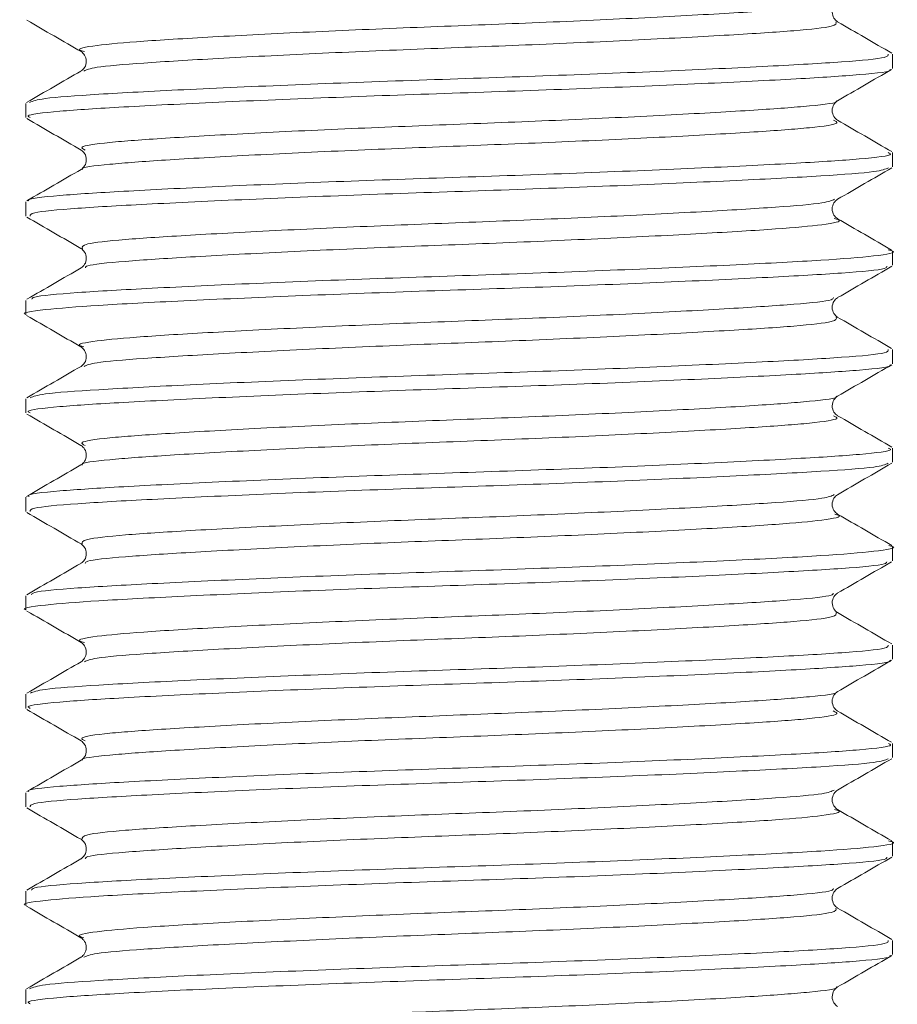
# Model space of a CAD drawing. Header units: millimetres. Extents: x 0 to 210, y 0 to 297.
# Tile 7 of 24: x 57.09 to 64.52, y 240.56 to 248.89. Entities that reach past the tile are written whole.
import ezdxf

# ---------------------------------------------------------------- set-up
doc = ezdxf.new("R2010")
doc.units = ezdxf.units.MM

msp = doc.modelspace()

# ---------------------------------------------------------------- linework, layer by layer
at = {"color": 179, "linetype": 'Continuous', "lineweight": 15}
for p, q in [((64.477, 248.4795), (64.477, 248.5995)), ((57.1437, 248.1828), (57.1437, 248.063)), ((64.477, 247.6462), (64.477, 247.7661)), ((57.1437, 247.3495), (57.1437, 247.2295)), ((64.477, 246.813), (64.477, 246.9328)), ((57.1437, 246.5161), (57.1437, 246.3962)), ((64.477, 245.9795), (64.477, 246.0995)), ((57.1437, 245.6828), (57.1437, 245.563)), ((64.477, 245.1462), (64.477, 245.2661)), ((57.1437, 244.8495), (57.1437, 244.7295)), ((64.477, 244.313), (64.477, 244.4328)), ((57.1437, 244.0161), (57.1437, 243.8962)), ((64.477, 243.4795), (64.477, 243.5995)), ((57.1437, 243.1828), (57.1437, 243.063)), ((64.477, 242.6462), (64.477, 242.7661)), ((57.1437, 242.3495), (57.1437, 242.2295)), ((64.477, 241.813), (64.477, 241.9328)), ((57.1437, 241.5161), (57.1437, 241.3962)), ((64.477, 240.9795), (64.477, 241.0995)), ((57.1437, 240.6828), (57.1437, 240.563))]:
    msp.add_line(p, q, dxfattribs=at)
at = {"color": 179, "linetype": 'Continuous', "lineweight": 0}
for points, knots in [([(63.9744, 249.0375), (63.9731, 249.0321), (63.9684, 249.013), (63.6724, 248.9831), (63.1222, 248.9469), (62.3502, 248.9053), (61.4498, 248.8643), (60.5001, 248.8291), (59.5731, 248.7897), (58.7482, 248.7479), (58.104, 248.709), (57.7113, 248.6736), (57.5535, 248.6421), (57.6245, 248.6248), (57.6396, 248.6211)], [0, 0, 0, 0, 0.037611, 0.130601, 0.222478, 0.317936, 0.412953, 0.504235, 0.598122, 0.693911, 0.787401, 0.878904, 0.974149, 1, 1, 1, 1]), ([(63.997, 248.8732), (64.0005, 248.8608), (64.0076, 248.8348), (63.6788, 248.7983), (63.1204, 248.7621), (62.3507, 248.7206), (61.4498, 248.6795), (60.5, 248.6444), (59.5738, 248.6049), (58.7457, 248.5631), (58.1129, 248.5242), (57.7103, 248.4915), (57.6568, 248.4672), (57.6328, 248.4563)], [0, 0, 0, 0, 0.084675, 0.177604, 0.269419, 0.364813, 0.459766, 0.550988, 0.644812, 0.740537, 0.833965, 0.925407, 1, 1, 1, 1]), ([(57.1753, 248.1909), (57.2034, 248.2022), (57.2648, 248.2269), (57.7277, 248.2599), (58.4512, 248.2988), (59.3973, 248.3406), (60.4557, 248.3801), (61.541, 248.4152), (62.5703, 248.4562), (63.4508, 248.4978), (64.0853, 248.5339), (64.4428, 248.5675), (64.4407, 248.5903), (64.4399, 248.5995)], [0, 0, 0, 0, 0.078486, 0.171719, 0.266975, 0.364571, 0.460231, 0.553239, 0.65005, 0.747309, 0.840922, 0.935669, 1, 1, 1, 1]), ([(64.4538, 248.47), (64.4561, 248.4686), (64.4815, 248.4536), (64.2279, 248.4257), (63.6977, 248.3909), (62.885, 248.3503), (61.8949, 248.3086), (60.8184, 248.2715), (59.7416, 248.2345), (58.7489, 248.1928), (57.9352, 248.1521), (57.3921, 248.1173), (57.1311, 248.0861), (57.1707, 248.0677), (57.1808, 248.063)], [0, 0, 0, 0, 0.009525, 0.105964, 0.199123, 0.295882, 0.393635, 0.488132, 0.582551, 0.680286, 0.777092, 0.870259, 0.966646, 1, 1, 1, 1]), ([(64.0005, 248.2043), (64.0018, 248.2034), (64.0221, 248.1888), (63.8001, 248.1614), (63.3374, 248.1266), (62.6258, 248.086), (61.7595, 248.0442), (60.8174, 248.0071), (59.8751, 247.9702), (59.006, 247.9285), (58.2954, 247.8878), (57.8147, 247.8529), (57.5786, 247.8183), (57.6273, 247.7963), (57.6456, 247.7881)], [0, 0, 0, 0, 0.006136, 0.100544, 0.191738, 0.286459, 0.382154, 0.474658, 0.567087, 0.662765, 0.757531, 0.848733, 0.943089, 1, 1, 1, 1]), ([(63.9756, 248.0402), (63.9934, 248.0324), (64.0425, 248.011), (63.811, 247.9766), (63.3344, 247.9418), (62.6267, 247.9012), (61.7593, 247.8595), (60.8175, 247.8224), (59.8749, 247.7854), (59.0068, 247.7437), (58.2925, 247.703), (57.8252, 247.6682), (57.6005, 247.6404), (57.6208, 247.6255), (57.6226, 247.6243)], [0, 0, 0, 0, 0.053828, 0.14829, 0.239535, 0.33431, 0.430059, 0.522616, 0.615096, 0.710828, 0.805648, 0.896902, 0.991311, 1, 1, 1, 1]), ([(57.1695, 247.3586), (57.1666, 247.3603), (57.1412, 247.3756), (57.3981, 247.4039), (57.9336, 247.4387), (58.7493, 247.4794), (59.7414, 247.5211), (60.8185, 247.5581), (61.8947, 247.5952), (62.8855, 247.6369), (63.6958, 247.6775), (64.2345, 247.7123), (64.4916, 247.7434), (64.4508, 247.7616), (64.4407, 247.7661)], [0, 0, 0, 0, 0.012136, 0.10841, 0.201469, 0.298162, 0.395784, 0.490094, 0.584481, 0.68212, 0.778767, 0.871818, 0.968145, 1, 1, 1, 1]), ([(64.4414, 247.6374), (64.4153, 247.6266), (64.357, 247.6024), (63.9016, 247.5696), (63.1822, 247.5309), (62.2385, 247.4891), (61.1812, 247.4495), (60.0957, 247.4144), (59.0649, 247.3734), (58.1814, 247.3318), (57.5428, 247.2956), (57.1803, 247.262), (57.1801, 247.2389), (57.18, 247.2295)], [0, 0, 0, 0, 0.07563, 0.169051, 0.264388, 0.362132, 0.457999, 0.551125, 0.648046, 0.74548, 0.839299, 0.934121, 1, 1, 1, 1]), ([(63.9842, 247.372), (63.962, 247.3616), (63.9112, 247.3377), (63.5153, 247.3053), (62.8861, 247.2665), (62.0602, 247.2247), (61.1349, 247.1852), (60.1849, 247.1501), (59.2827, 247.1091), (58.5104, 247.0675), (57.9483, 247.0313), (57.614, 246.9945), (57.6191, 246.9682), (57.6215, 246.9554)], [0, 0, 0, 0, 0.071571, 0.16313, 0.256568, 0.352366, 0.446324, 0.537594, 0.632585, 0.728081, 0.820029, 0.912962, 1, 1, 1, 1]), ([(63.9827, 247.2078), (63.997, 247.2044), (64.068, 247.1873), (63.9131, 247.156), (63.5247, 247.1205), (62.8835, 247.0818), (62.0608, 247.04), (61.1347, 247.0004), (60.1848, 246.9654), (59.2831, 246.9243), (58.5086, 246.8828), (57.9548, 246.8465), (57.6548, 246.8164), (57.6485, 246.7972), (57.6467, 246.7915)], [0, 0, 0, 0, 0.024038, 0.119355, 0.21094, 0.304406, 0.400232, 0.494218, 0.585513, 0.680532, 0.776056, 0.868031, 0.960991, 1, 1, 1, 1]), ([(57.1937, 246.526), (57.1957, 246.5321), (57.2021, 246.5517), (57.5468, 246.5821), (58.1803, 246.6184), (59.0652, 246.66), (60.0956, 246.701), (61.181, 246.7361), (62.2393, 246.7757), (63.1793, 246.8174), (63.9121, 246.8562), (64.3551, 246.8916), (64.5326, 246.9226), (64.4541, 246.9393), (64.4397, 246.9424)], [0, 0, 0, 0, 0.041713, 0.134656, 0.226615, 0.322119, 0.417119, 0.5084, 0.602368, 0.698174, 0.791622, 0.883192, 0.97849, 1, 1, 1, 1]), ([(64.4294, 246.8047), (64.4284, 246.7983), (64.425, 246.7783), (64.0824, 246.7474), (63.4522, 246.7112), (62.5707, 246.6697), (61.5418, 246.6286), (60.4567, 246.5935), (59.3971, 246.554), (58.4552, 246.5122), (57.7159, 246.4733), (57.2782, 246.438), (57.0903, 246.4101), (57.1445, 246.3963), (57.145, 246.3962)], [0, 0, 0, 0, 0.04485, 0.139616, 0.233241, 0.330515, 0.427342, 0.520366, 0.616039, 0.713651, 0.808925, 0.902171, 0.999227, 1, 1, 1, 1]), ([(63.9762, 246.5392), (63.9751, 246.5332), (63.9715, 246.5136), (63.6733, 246.4831), (63.1225, 246.4469), (62.3509, 246.4053), (61.4505, 246.3643), (60.5008, 246.3292), (59.5737, 246.2897), (58.7488, 246.2479), (58.1041, 246.209), (57.7124, 246.1737), (57.5539, 246.1427), (57.6212, 246.1259), (57.6338, 246.1228)], [0, 0, 0, 0, 0.041314, 0.134328, 0.226222, 0.3217, 0.416739, 0.508043, 0.601948, 0.697758, 0.791271, 0.882793, 0.978057, 1, 1, 1, 1]), ([(63.9987, 246.3748), (64.0027, 246.3619), (64.0109, 246.3354), (63.6795, 246.2983), (63.1208, 246.2622), (62.3513, 246.2206), (61.4504, 246.1795), (60.5006, 246.1444), (59.5744, 246.1049), (58.7461, 246.0632), (58.1135, 246.0243), (57.7132, 245.9918), (57.6599, 245.9679), (57.6363, 245.9573)], [0, 0, 0, 0, 0.08818, 0.180989, 0.272681, 0.367948, 0.462778, 0.553881, 0.647579, 0.743178, 0.836485, 0.927805, 1, 1, 1, 1]), ([(57.1798, 245.6921), (57.2073, 245.703), (57.2685, 245.7272), (57.7284, 245.7599), (58.4517, 245.7988), (59.3981, 245.8406), (60.4565, 245.8801), (61.5418, 245.9152), (62.5709, 245.9563), (63.4513, 245.9978), (64.0856, 246.034), (64.4429, 246.0675), (64.4407, 246.0903), (64.4398, 246.0995)], [0, 0, 0, 0, 0.076063, 0.169546, 0.265062, 0.362922, 0.458837, 0.552098, 0.649171, 0.746692, 0.840555, 0.935561, 1, 1, 1, 1]), ([(64.4521, 245.9713), (64.4552, 245.9695), (64.4829, 245.9541), (64.2293, 245.9258), (63.6978, 245.8909), (62.8857, 245.8503), (61.8955, 245.8086), (60.8191, 245.7715), (59.7423, 245.7345), (58.7495, 245.6928), (57.9357, 245.6521), (57.3923, 245.6173), (57.1312, 245.5861), (57.1707, 245.5677), (57.1809, 245.563)], [0, 0, 0, 0, 0.012483, 0.10863, 0.201504, 0.297966, 0.395421, 0.489633, 0.583761, 0.681196, 0.777708, 0.870592, 0.966682, 1, 1, 1, 1]), ([(63.9989, 245.7057), (64.0009, 245.7044), (64.0233, 245.6893), (63.8014, 245.6614), (63.3375, 245.6266), (62.6264, 245.586), (61.7601, 245.5443), (60.818, 245.5072), (59.8757, 245.4702), (59.0065, 245.4285), (58.2957, 245.3878), (57.8152, 245.353), (57.5796, 245.3185), (57.6272, 245.2969), (57.6447, 245.2889)], [0, 0, 0, 0, 0.009376, 0.103649, 0.194709, 0.289289, 0.384845, 0.477218, 0.569508, 0.665045, 0.759675, 0.850744, 0.94496, 1, 1, 1, 1]), ([(63.9757, 245.5401), (63.9934, 245.5323), (64.0425, 245.5109), (63.8112, 245.4767), (63.3348, 245.4418), (62.6272, 245.4012), (61.7599, 245.3595), (60.8181, 245.3224), (59.8755, 245.2854), (59.0072, 245.2437), (58.2931, 245.2031), (57.8247, 245.1682), (57.5997, 245.1401), (57.6215, 245.1248), (57.6238, 245.1232)], [0, 0, 0, 0, 0.053375, 0.147639, 0.23869, 0.333262, 0.428809, 0.521173, 0.613454, 0.708982, 0.803603, 0.894663, 0.98887, 1, 1, 1, 1]), ([(57.1707, 244.8576), (57.1672, 244.8597), (57.1404, 244.8754), (57.3976, 244.9039), (57.9342, 244.9387), (58.7499, 244.9794), (59.7421, 245.0211), (60.8192, 245.0581), (61.8954, 245.0952), (62.8861, 245.1369), (63.6963, 245.1775), (64.2348, 245.2123), (64.4916, 245.2434), (64.4509, 245.2616), (64.4407, 245.2661)], [0, 0, 0, 0, 0.014304, 0.110371, 0.203233, 0.299722, 0.397135, 0.491241, 0.58543, 0.682863, 0.779302, 0.872154, 0.968279, 1, 1, 1, 1]), ([(64.4401, 245.1371), (64.4142, 245.1264), (64.3562, 245.1023), (63.9019, 245.0697), (63.1828, 245.0309), (62.2392, 244.9891), (61.1819, 244.9495), (60.0964, 244.9145), (59.0656, 244.8735), (58.1819, 244.8319), (57.5432, 244.7956), (57.1804, 244.762), (57.1801, 244.7389), (57.1799, 244.7295)], [0, 0, 0, 0, 0.07487, 0.168363, 0.26377, 0.361586, 0.457528, 0.550723, 0.647715, 0.745224, 0.839115, 0.934005, 1, 1, 1, 1]), ([(63.9838, 244.8719), (63.9616, 244.8615), (63.911, 244.8377), (63.5156, 244.8053), (62.8866, 244.7666), (62.0608, 244.7248), (61.1355, 244.6852), (60.1856, 244.6501), (59.2832, 244.6091), (58.5109, 244.5675), (57.9484, 244.5313), (57.6121, 244.4942), (57.6176, 244.4675), (57.6202, 244.4544)], [0, 0, 0, 0, 0.071092, 0.162472, 0.255724, 0.351334, 0.44511, 0.536198, 0.631001, 0.72631, 0.81808, 0.910827, 1, 1, 1, 1]), ([(63.9879, 244.7063), (63.9999, 244.7034), (64.0678, 244.6868), (63.9125, 244.656), (63.5253, 244.6206), (62.8839, 244.5818), (62.0615, 244.54), (61.1354, 244.5005), (60.1855, 244.4654), (59.2837, 244.4244), (58.5092, 244.3828), (57.9545, 244.3465), (57.6526, 244.316), (57.6469, 244.2964), (57.6452, 244.2903)], [0, 0, 0, 0, 0.020588, 0.115956, 0.2075914, 0.3011032, 0.3969793, 0.4910167, 0.5823592, 0.6774262, 0.7730009, 0.865027, 0.9580324, 1, 1, 1, 1]), ([(57.1919, 244.0247), (57.1937, 244.0312), (57.1994, 244.0513), (57.5465, 244.0822), (58.181, 244.1185), (59.0658, 244.16), (60.0964, 244.2011), (61.1817, 244.2361), (62.24, 244.2757), (63.1798, 244.3175), (63.9128, 244.3562), (64.3543, 244.3917), (64.5324, 244.4222), (64.4574, 244.4384), (64.4454, 244.441)], [0, 0, 0, 0, 0.044752, 0.137721, 0.229713, 0.325248, 0.420276, 0.511584, 0.605584, 0.701421, 0.794896, 0.886496, 0.981825, 1, 1, 1, 1]), ([(64.4275, 244.3031), (64.4262, 244.2972), (64.4218, 244.2778), (64.082, 244.2474), (63.4529, 244.2113), (62.5713, 244.1697), (61.5425, 244.1286), (60.4574, 244.0935), (59.3978, 244.0541), (58.4557, 244.0123), (57.7163, 243.9734), (57.2783, 243.9381), (57.0904, 243.9101), (57.1446, 243.8963), (57.1451, 243.8962)], [0, 0, 0, 0, 0.041217, 0.136339, 0.230312, 0.327948, 0.425139, 0.518512, 0.614539, 0.712516, 0.808149, 0.901741, 0.999158, 1, 1, 1, 1]), ([(63.9746, 244.0376), (63.9733, 244.0321), (63.9688, 244.0131), (63.673, 243.9831), (63.1231, 243.9469), (62.3514, 243.9054), (61.4511, 243.8643), (60.5014, 243.8292), (59.5743, 243.7897), (58.7492, 243.7479), (58.1047, 243.7091), (57.7116, 243.6737), (57.5536, 243.6421), (57.6246, 243.6248), (57.6399, 243.621)], [0, 0, 0, 0, 0.037673, 0.130643, 0.222486, 0.317914, 0.412906, 0.504164, 0.598018, 0.693778, 0.787246, 0.878719, 0.973932, 1, 1, 1, 1]), ([(63.9981, 243.8743), (64.0019, 243.8616), (64.0099, 243.8352), (63.6796, 243.7983), (63.1213, 243.7622), (62.3519, 243.7206), (61.451, 243.6796), (60.5013, 243.6444), (59.575, 243.605), (58.7466, 243.5632), (58.114, 243.5243), (57.7148, 243.492), (57.6614, 243.4682), (57.6381, 243.4578)], [0, 0, 0, 0, 0.087141, 0.180172, 0.272077, 0.367567, 0.462623, 0.553941, 0.647857, 0.743681, 0.837212, 0.928745, 1, 1, 1, 1]), ([(57.1811, 243.1924), (57.2084, 243.2032), (57.2697, 243.2273), (57.7289, 243.26), (58.4522, 243.2989), (59.3988, 243.3406), (60.4572, 243.3801), (61.5425, 243.4152), (62.5716, 243.4563), (63.4518, 243.4978), (64.086, 243.534), (64.443, 243.5675), (64.4407, 243.5903), (64.4398, 243.5995)], [0, 0, 0, 0, 0.075394, 0.168949, 0.264544, 0.362482, 0.458471, 0.551807, 0.648959, 0.746556, 0.840491, 0.935576, 1, 1, 1, 1]), ([(64.4542, 243.4698), (64.4563, 243.4685), (64.4816, 243.4536), (64.2283, 243.4258), (63.6987, 243.3909), (62.8862, 243.3503), (61.8963, 243.3086), (60.8199, 243.2715), (59.743, 243.2345), (58.7501, 243.1928), (57.9362, 243.1522), (57.3926, 243.1173), (57.1313, 243.0861), (57.1707, 243.0677), (57.1809, 243.063)], [0, 0, 0, 0, 0.009005, 0.105487, 0.198681, 0.295474, 0.393267, 0.487808, 0.582257, 0.680028, 0.776876, 0.87008, 0.9665, 1, 1, 1, 1]), ([(64.0009, 243.2041), (64.002, 243.2033), (64.0222, 243.1888), (63.8004, 243.1614), (63.3383, 243.1266), (62.6269, 243.086), (61.7607, 243.0443), (60.8186, 243.0072), (59.8763, 242.9702), (59.007, 242.9285), (58.2962, 242.8878), (57.8151, 242.853), (57.5784, 242.8182), (57.6273, 242.7962), (57.6459, 242.7879)], [0, 0, 0, 0, 0.005673, 0.100063, 0.191234, 0.285929, 0.381603, 0.474092, 0.566492, 0.662145, 0.756893, 0.848075, 0.942404, 1, 1, 1, 1]), ([(63.974, 243.0415), (63.9931, 243.0333), (64.0442, 243.0114), (63.8119, 242.9767), (63.3351, 242.9419), (62.6278, 242.9013), (61.7605, 242.8596), (60.8188, 242.8224), (59.8761, 242.7855), (59.0079, 242.7438), (58.2932, 242.7031), (57.8261, 242.6682), (57.6011, 242.6407), (57.6207, 242.6259), (57.6221, 242.6248)], [0, 0, 0, 0, 0.0566103, 0.150909, 0.2419919, 0.3365947, 0.4321759, 0.5245757, 0.616886, 0.7124462, 0.8071024, 0.8981954, 0.992433, 1, 1, 1, 1]), ([(57.1688, 242.3592), (57.1664, 242.3607), (57.142, 242.3759), (57.3992, 242.4039), (57.9344, 242.4388), (58.7506, 242.4794), (59.7428, 242.5211), (60.8199, 242.5581), (61.8961, 242.5952), (62.8867, 242.6369), (63.6968, 242.6775), (64.2351, 242.7124), (64.4917, 242.7434), (64.4509, 242.7616), (64.4408, 242.7661)], [0, 0, 0, 0, 0.010703, 0.107126, 0.200333, 0.297184, 0.394958, 0.48941, 0.583954, 0.68175, 0.778546, 0.871743, 0.968228, 1, 1, 1, 1]), ([(64.4402, 242.6372), (64.4144, 242.6264), (64.3565, 242.6023), (63.9023, 242.5697), (63.1834, 242.5309), (62.2399, 242.4891), (61.1826, 242.4496), (60.0971, 242.4145), (59.0662, 242.3735), (58.1825, 242.3319), (57.5435, 242.2956), (57.1805, 242.262), (57.1801, 242.2389), (57.1799, 242.2295)], [0, 0, 0, 0, 0.074893, 0.168379, 0.263774, 0.36158, 0.457516, 0.550701, 0.647682, 0.745183, 0.839068, 0.933946, 1, 1, 1, 1]), ([(63.9831, 242.3717), (63.9611, 242.3614), (63.9107, 242.3377), (63.516, 242.3054), (62.8871, 242.2666), (62.0614, 242.2248), (61.1362, 242.1852), (60.1862, 242.1502), (59.2838, 242.1092), (58.5113, 242.0676), (57.9489, 242.0313), (57.6137, 241.9945), (57.6186, 241.968), (57.621, 241.9551)], [0, 0, 0, 0, 0.07079, 0.162359, 0.255797, 0.351602, 0.445571, 0.536844, 0.631838, 0.727342, 0.819302, 0.912235, 1, 1, 1, 1]), ([(63.9847, 242.2072), (63.9981, 242.204), (64.068, 242.1872), (63.9132, 242.156), (63.5255, 242.1206), (62.8845, 242.0818), (62.062, 242.04), (61.136, 242.0005), (60.1861, 241.9654), (59.2842, 241.9244), (58.5097, 241.8828), (57.9547, 241.8465), (57.6523, 241.816), (57.6467, 241.7962), (57.6449, 241.79)], [0, 0, 0, 0, 0.022584, 0.1177, 0.209094, 0.302354, 0.397975, 0.491765, 0.582864, 0.677677, 0.772999, 0.864783, 0.957538, 1, 1, 1, 1]), ([(57.1918, 241.5246), (57.1937, 241.5312), (57.1994, 241.5513), (57.5468, 241.5822), (58.1815, 241.6185), (59.0665, 241.6601), (60.0971, 241.7011), (61.1824, 241.7361), (62.2406, 241.7757), (63.1804, 241.8175), (63.913, 241.8563), (64.3553, 241.8917), (64.5326, 241.9225), (64.455, 241.9391), (64.4413, 241.942)], [0, 0, 0, 0, 0.044868, 0.137593, 0.229349, 0.324639, 0.41942, 0.510491, 0.60425, 0.699839, 0.793069, 0.884435, 0.979519, 1, 1, 1, 1]), ([(64.4293, 241.8045), (64.4282, 241.7982), (64.425, 241.7783), (64.083, 241.7475), (63.4533, 241.7113), (62.572, 241.6697), (61.5432, 241.6287), (60.4581, 241.5935), (59.3985, 241.5541), (58.4563, 241.5123), (57.7167, 241.4734), (57.2785, 241.4381), (57.0904, 241.4101), (57.1447, 241.3964), (57.1452, 241.3962)], [0, 0, 0, 0, 0.044377, 0.139183, 0.232837, 0.330143, 0.427009, 0.520069, 0.61577, 0.713417, 0.808732, 0.902008, 0.999095, 1, 1, 1, 1]), ([(63.9761, 241.539), (63.975, 241.5331), (63.9714, 241.5135), (63.6739, 241.4831), (63.1234, 241.4469), (62.352, 241.4054), (61.4517, 241.3643), (60.5021, 241.3292), (59.5749, 241.2898), (58.7498, 241.248), (58.1049, 241.2091), (57.7128, 241.1737), (57.554, 241.1427), (57.6214, 241.1259), (57.6341, 241.1227)], [0, 0, 0, 0, 0.0407833, 0.1338291, 0.2257425, 0.321244, 0.4163127, 0.5076436, 0.601569, 0.6974052, 0.7909499, 0.8824928, 0.9777795, 1, 1, 1, 1]), ([(63.9968, 241.3732), (64.0003, 241.3609), (64.0078, 241.3349), (63.6797, 241.2983), (63.1218, 241.2622), (62.3524, 241.2207), (61.4517, 241.1796), (60.5019, 241.1445), (59.5756, 241.105), (58.7472, 241.0632), (58.114, 241.0243), (57.7109, 240.9916), (57.657, 240.9673), (57.6328, 240.9564)], [0, 0, 0, 0, 0.084439, 0.177395, 0.26922, 0.36463, 0.459607, 0.550851, 0.644686, 0.74043, 0.833885, 0.92534, 1, 1, 1, 1]), ([(57.1753, 240.691), (57.2035, 240.7023), (57.2654, 240.7269), (57.7289, 240.76), (58.4529, 240.7989), (59.3994, 240.8407), (60.4579, 240.8801), (61.5432, 240.9153), (62.5723, 240.9563), (63.4524, 240.9979), (64.0863, 241.034), (64.4431, 241.0676), (64.4407, 241.0903), (64.4398, 241.0995)], [0, 0, 0, 0, 0.078577, 0.171815, 0.26709, 0.364698, 0.460361, 0.553383, 0.650209, 0.747476, 0.841091, 0.935859, 1, 1, 1, 1]), ([(64.4521, 240.9714), (64.4553, 240.9696), (64.4832, 240.9542), (64.2299, 240.9258), (63.6988, 240.891), (62.8869, 240.8504), (61.897, 240.8087), (60.8206, 240.7715), (59.7437, 240.7346), (58.7507, 240.6929), (57.9367, 240.6522), (57.3929, 240.6173), (57.1314, 240.5861), (57.1708, 240.5677), (57.1809, 240.563)], [0, 0, 0, 0, 0.012607, 0.108735, 0.201584, 0.298016, 0.395448, 0.489642, 0.583738, 0.681147, 0.777638, 0.870498, 0.966558, 1, 1, 1, 1]), ([(63.9989, 240.7058), (64.001, 240.7044), (64.0236, 240.6894), (63.802, 240.6615), (63.3384, 240.6266), (62.6275, 240.586), (61.7613, 240.5443), (60.8193, 240.5072), (59.8769, 240.4702), (59.0076, 240.4285), (58.2965, 240.3879), (57.8158, 240.353), (57.58, 240.3187), (57.6271, 240.2971), (57.6444, 240.2891)], [0, 0, 0, 0, 0.009436, 0.103746, 0.194837, 0.289446, 0.385036, 0.477448, 0.569763, 0.665331, 0.759998, 0.851099, 0.945343, 1, 1, 1, 1])]:
    msp.add_open_spline(points, degree=3, knots=knots, dxfattribs=at)
at = {"color": 179, "linetype": 'Continuous', "lineweight": 15}
for points, knots in [([(64.0106, 248.874), (63.9996, 248.8824), (63.9774, 248.8994), (63.9601, 248.9561), (63.9773, 249.0129), (63.9994, 249.0298), (64.0104, 249.0383)], [0, 0, 0, 0, 0.248289, 0.500003, 0.751716, 1, 1, 1, 1]), ([(57.1526, 248.8865), (57.2292, 248.8422), (57.3822, 248.7537), (57.5352, 248.6651), (57.6117, 248.6208)], [0, 0, 0, 0, 0.500063, 1, 1, 1, 1]), ([(64.4708, 248.6076), (64.3943, 248.6518), (64.2413, 248.7404), (64.0883, 248.8289), (64.0118, 248.8732)], [0, 0, 0, 0, 0.500055, 1, 1, 1, 1]), ([(57.6102, 248.6217), (57.6212, 248.6132), (57.6434, 248.5963), (57.6606, 248.5395), (57.6434, 248.4828), (57.6213, 248.4658), (57.6103, 248.4574)], [0, 0, 0, 0, 0.248303, 0.500001, 0.751699, 1, 1, 1, 1]), ([(57.6089, 248.4566), (57.5324, 248.4123), (57.3794, 248.3237), (57.2264, 248.2352), (57.1499, 248.1909)], [0, 0, 0, 0, 0.4999386, 1, 1, 1, 1]), ([(64.0093, 248.2043), (64.0858, 248.2486), (64.2388, 248.3372), (64.3919, 248.4258), (64.4685, 248.4701)], [0, 0, 0, 0, 0.499933, 1, 1, 1, 1]), ([(64.0102, 248.0408), (63.9993, 248.0493), (63.9773, 248.0662), (63.9601, 248.1229), (63.9773, 248.1796), (63.9994, 248.1965), (64.0104, 248.205)], [0, 0, 0, 0, 0.248336, 0.499998, 0.75166, 1, 1, 1, 1]), ([(57.1516, 248.0538), (57.2281, 248.0095), (57.3812, 247.9209), (57.5343, 247.8323), (57.6108, 247.788)], [0, 0, 0, 0, 0.500069, 1, 1, 1, 1]), ([(64.4703, 247.7746), (64.3937, 247.8189), (64.2407, 247.9074), (64.0876, 247.996), (64.0111, 248.0403)], [0, 0, 0, 0, 0.500067, 1, 1, 1, 1]), ([(57.6105, 247.7881), (57.6215, 247.7797), (57.6434, 247.7628), (57.6606, 247.7062), (57.6434, 247.6495), (57.6215, 247.6326), (57.6106, 247.6242)], [0, 0, 0, 0, 0.248394, 0.500001, 0.751606, 1, 1, 1, 1]), ([(57.6105, 247.6242), (57.534, 247.5799), (57.381, 247.4913), (57.2279, 247.4027), (57.1513, 247.3585)], [0, 0, 0, 0, 0.499931, 1, 1, 1, 1]), ([(64.0106, 247.3717), (64.0871, 247.416), (64.2402, 247.5046), (64.3932, 247.5932), (64.4698, 247.6375)], [0, 0, 0, 0, 0.499932, 1, 1, 1, 1]), ([(64.0101, 247.2076), (63.9992, 247.216), (63.9773, 247.2329), (63.9601, 247.2895), (63.9773, 247.3462), (63.9992, 247.363), (64.0101, 247.3714)], [0, 0, 0, 0, 0.2484046, 0.5000002, 0.7515956, 1, 1, 1, 1]), ([(57.1503, 247.2212), (57.2268, 247.1769), (57.3799, 247.0883), (57.5329, 246.9997), (57.6095, 246.9555)], [0, 0, 0, 0, 0.5000658, 1, 1, 1, 1]), ([(64.4684, 246.9423), (64.3919, 246.9866), (64.2388, 247.0752), (64.0857, 247.1638), (64.0092, 247.2081)], [0, 0, 0, 0, 0.5000667, 1, 1, 1, 1]), ([(57.6105, 246.9548), (57.6214, 246.9464), (57.6434, 246.9295), (57.6606, 246.8728), (57.6434, 246.8161), (57.6213, 246.7992), (57.6104, 246.7908)], [0, 0, 0, 0, 0.248361, 0.499998, 0.751637, 1, 1, 1, 1]), ([(57.6118, 246.7916), (57.5353, 246.7473), (57.3823, 246.6587), (57.2293, 246.5702), (57.1528, 246.5259)], [0, 0, 0, 0, 0.499939, 1, 1, 1, 1]), ([(64.0117, 246.5391), (64.0882, 246.5834), (64.2412, 246.6719), (64.3942, 246.7605), (64.4708, 246.8048)], [0, 0, 0, 0, 0.499938, 1, 1, 1, 1]), ([(64.0105, 246.374), (63.9995, 246.3825), (63.9773, 246.3994), (63.9601, 246.4561), (63.9773, 246.5129), (63.9994, 246.5298), (64.0103, 246.5383)], [0, 0, 0, 0, 0.248313, 0.500002, 0.75169, 1, 1, 1, 1]), ([(57.1498, 246.3882), (57.2263, 246.3439), (57.3793, 246.2554), (57.5323, 246.1668), (57.6088, 246.1225)], [0, 0, 0, 0, 0.500058, 1, 1, 1, 1]), ([(64.4681, 246.1092), (64.3916, 246.1534), (64.2386, 246.242), (64.0856, 246.3305), (64.0091, 246.3748)], [0, 0, 0, 0, 0.500055, 1, 1, 1, 1]), ([(57.6101, 246.1217), (57.6211, 246.1133), (57.6433, 246.0963), (57.6606, 246.0396), (57.6434, 245.9828), (57.6213, 245.9658), (57.6102, 245.9574)], [0, 0, 0, 0, 0.2482805, 0.5000027, 0.7517236, 1, 1, 1, 1]), ([(57.6106, 245.9576), (57.5341, 245.9133), (57.3812, 245.8248), (57.2282, 245.7363), (57.1518, 245.692)], [0, 0, 0, 0, 0.499951, 1, 1, 1, 1]), ([(64.0117, 245.7058), (64.0882, 245.75), (64.2412, 245.8386), (64.3942, 245.9271), (64.4707, 245.9714)], [0, 0, 0, 0, 0.499946, 1, 1, 1, 1]), ([(64.0103, 245.5408), (63.9993, 245.5492), (63.9772, 245.5662), (63.9601, 245.6229), (63.9774, 245.6796), (63.9995, 245.6966), (64.0105, 245.705)], [0, 0, 0, 0, 0.2483124, 0.4999965, 0.7516822, 1, 1, 1, 1]), ([(57.1506, 245.5544), (57.2271, 245.5101), (57.38, 245.4216), (57.533, 245.3331), (57.6094, 245.2888)], [0, 0, 0, 0, 0.50005, 1, 1, 1, 1]), ([(64.4702, 245.2746), (64.3937, 245.3189), (64.2407, 245.4074), (64.0878, 245.4959), (64.0113, 245.5402)], [0, 0, 0, 0, 0.50005, 1, 1, 1, 1]), ([(57.6105, 245.2882), (57.6214, 245.2798), (57.6434, 245.2629), (57.6606, 245.2062), (57.6434, 245.1495), (57.6215, 245.1326), (57.6106, 245.1242)], [0, 0, 0, 0, 0.248384, 0.500001, 0.751617, 1, 1, 1, 1]), ([(57.6088, 245.1232), (57.5323, 245.0789), (57.3794, 244.9903), (57.2264, 244.9018), (57.1498, 244.8575)], [0, 0, 0, 0, 0.499944, 1, 1, 1, 1]), ([(64.0104, 244.8716), (64.0869, 244.9159), (64.2398, 245.0044), (64.3927, 245.0929), (64.4692, 245.1372)], [0, 0, 0, 0, 0.499952, 1, 1, 1, 1]), ([(64.0101, 244.7076), (63.9992, 244.716), (63.9773, 244.7329), (63.9601, 244.7895), (63.9773, 244.8462), (63.9992, 244.863), (64.0101, 244.8714)], [0, 0, 0, 0, 0.248407, 0.5, 0.751593, 1, 1, 1, 1]), ([(57.1522, 244.7201), (57.2287, 244.6758), (57.3817, 244.5873), (57.5346, 244.4988), (57.6111, 244.4545)], [0, 0, 0, 0, 0.500052, 1, 1, 1, 1]), ([(64.4708, 244.4409), (64.3943, 244.4852), (64.2412, 244.5737), (64.0882, 244.6623), (64.0117, 244.7066)], [0, 0, 0, 0, 0.500062, 1, 1, 1, 1]), ([(57.6105, 244.4548), (57.6215, 244.4464), (57.6434, 244.4295), (57.6606, 244.3728), (57.6434, 244.3162), (57.6214, 244.2993), (57.6105, 244.2908)], [0, 0, 0, 0, 0.2483765, 0.4999989, 0.7516218, 1, 1, 1, 1]), ([(57.6097, 244.2904), (57.5331, 244.2461), (57.3801, 244.1575), (57.227, 244.0689), (57.1505, 244.0246)], [0, 0, 0, 0, 0.499933, 1, 1, 1, 1]), ([(64.009, 244.0375), (64.0855, 244.0818), (64.2385, 244.1704), (64.3915, 244.2589), (64.468, 244.3032)], [0, 0, 0, 0, 0.499944, 1, 1, 1, 1]), ([(64.0105, 243.874), (63.9995, 243.8824), (63.9774, 243.8994), (63.9601, 243.9561), (63.9772, 244.0128), (63.9993, 244.0298), (64.0103, 244.0382)], [0, 0, 0, 0, 0.248311, 0.500004, 0.751694, 1, 1, 1, 1]), ([(57.1528, 243.8865), (57.2293, 243.8422), (57.3823, 243.7536), (57.5353, 243.6651), (57.6118, 243.6208)], [0, 0, 0, 0, 0.5000604, 1, 1, 1, 1]), ([(64.4692, 243.6085), (64.3927, 243.6528), (64.2396, 243.7414), (64.0865, 243.83), (64.01, 243.8743)], [0, 0, 0, 0, 0.500069, 1, 1, 1, 1]), ([(57.6102, 243.6217), (57.6212, 243.6132), (57.6434, 243.5962), (57.6606, 243.5395), (57.6433, 243.4827), (57.6211, 243.4657), (57.6101, 243.4573)], [0, 0, 0, 0, 0.248276, 0.499998, 0.75172, 1, 1, 1, 1]), ([(57.6115, 243.4581), (57.535, 243.4138), (57.382, 243.3252), (57.2289, 243.2366), (57.1524, 243.1924)], [0, 0, 0, 0, 0.499934, 1, 1, 1, 1]), ([(64.009, 243.2042), (64.0855, 243.2485), (64.2386, 243.3371), (64.3916, 243.4256), (64.4681, 243.4699)], [0, 0, 0, 0, 0.499936, 1, 1, 1, 1]), ([(64.0103, 243.0408), (63.9994, 243.0492), (63.9773, 243.0662), (63.9601, 243.1229), (63.9773, 243.1796), (63.9995, 243.1966), (64.0105, 243.205)], [0, 0, 0, 0, 0.248314, 0.499998, 0.751683, 1, 1, 1, 1]), ([(57.152, 243.0535), (57.2286, 243.0092), (57.3817, 242.9207), (57.5347, 242.832), (57.6112, 242.7878)], [0, 0, 0, 0, 0.5000676, 1, 1, 1, 1]), ([(64.4679, 242.7759), (64.3914, 242.8202), (64.2383, 242.9087), (64.0853, 242.9973), (64.0088, 243.0416)], [0, 0, 0, 0, 0.500061, 1, 1, 1, 1]), ([(57.6104, 242.7882), (57.6214, 242.7798), (57.6434, 242.7629), (57.6606, 242.7062), (57.6434, 242.6495), (57.6214, 242.6326), (57.6105, 242.6242)], [0, 0, 0, 0, 0.24837, 0.500001, 0.751632, 1, 1, 1, 1]), ([(57.6115, 242.6248), (57.535, 242.5805), (57.3821, 242.4919), (57.2291, 242.4034), (57.1526, 242.3591)], [0, 0, 0, 0, 0.499946, 1, 1, 1, 1]), ([(64.0101, 242.3715), (64.0866, 242.4158), (64.2397, 242.5044), (64.3928, 242.5929), (64.4693, 242.6372)], [0, 0, 0, 0, 0.499931, 1, 1, 1, 1]), ([(64.0101, 242.2076), (63.9992, 242.216), (63.9773, 242.2329), (63.9601, 242.2895), (63.9773, 242.3462), (63.9992, 242.363), (64.0101, 242.3714)], [0, 0, 0, 0, 0.248406, 0.5, 0.751594, 1, 1, 1, 1]), ([(57.1507, 242.221), (57.2272, 242.1767), (57.3803, 242.0881), (57.5334, 241.9995), (57.6099, 241.9552)], [0, 0, 0, 0, 0.5000676, 1, 1, 1, 1]), ([(64.469, 241.942), (64.3926, 241.9862), (64.2396, 242.0747), (64.0867, 242.1633), (64.0102, 242.2075)], [0, 0, 0, 0, 0.5000488, 1, 1, 1, 1]), ([(57.6106, 241.9548), (57.6215, 241.9464), (57.6434, 241.9295), (57.6606, 241.8728), (57.6434, 241.8162), (57.6214, 241.7993), (57.6105, 241.7909)], [0, 0, 0, 0, 0.248389, 0.499999, 0.75161, 1, 1, 1, 1]), ([(57.6093, 241.7901), (57.5328, 241.7459), (57.3799, 241.6573), (57.2269, 241.5688), (57.1504, 241.5246)], [0, 0, 0, 0, 0.499949, 1, 1, 1, 1]), ([(64.0114, 241.5389), (64.0879, 241.5832), (64.2409, 241.6718), (64.394, 241.7603), (64.4705, 241.8046)], [0, 0, 0, 0, 0.499935, 1, 1, 1, 1]), ([(64.0104, 241.3741), (63.9994, 241.3825), (63.9773, 241.3994), (63.9601, 241.4561), (63.9773, 241.5128), (63.9993, 241.5298), (64.0103, 241.5382)], [0, 0, 0, 0, 0.2483338, 0.5000024, 0.7516699, 1, 1, 1, 1]), ([(57.1499, 241.3882), (57.2264, 241.3439), (57.3794, 241.2553), (57.5324, 241.1667), (57.6089, 241.1225)], [0, 0, 0, 0, 0.500061, 1, 1, 1, 1]), ([(64.4709, 241.1075), (64.3944, 241.1518), (64.2414, 241.2403), (64.0884, 241.3289), (64.0119, 241.3732)], [0, 0, 0, 0, 0.500057, 1, 1, 1, 1]), ([(57.6103, 241.1216), (57.6213, 241.1132), (57.6434, 241.0962), (57.6606, 241.0395), (57.6434, 240.9828), (57.6212, 240.9658), (57.6102, 240.9574)], [0, 0, 0, 0, 0.2482999, 0.4999991, 0.7516988, 1, 1, 1, 1]), ([(57.609, 240.9566), (57.5325, 240.9124), (57.3795, 240.8238), (57.2265, 240.7352), (57.1499, 240.6909)], [0, 0, 0, 0, 0.499937, 1, 1, 1, 1]), ([(64.0119, 240.7058), (64.0883, 240.7501), (64.2413, 240.8387), (64.3943, 240.9272), (64.4708, 240.9715)], [0, 0, 0, 0, 0.4999433, 1, 1, 1, 1]), ([(64.0104, 240.5408), (63.9994, 240.5492), (63.9773, 240.5662), (63.9601, 240.6229), (63.9774, 240.6796), (63.9996, 240.6966), (64.0106, 240.7051)], [0, 0, 0, 0, 0.248288, 0.499996, 0.751707, 1, 1, 1, 1])]:
    msp.add_open_spline(points, degree=3, knots=knots, dxfattribs=at)

doc.saveas('drawing.dxf')
